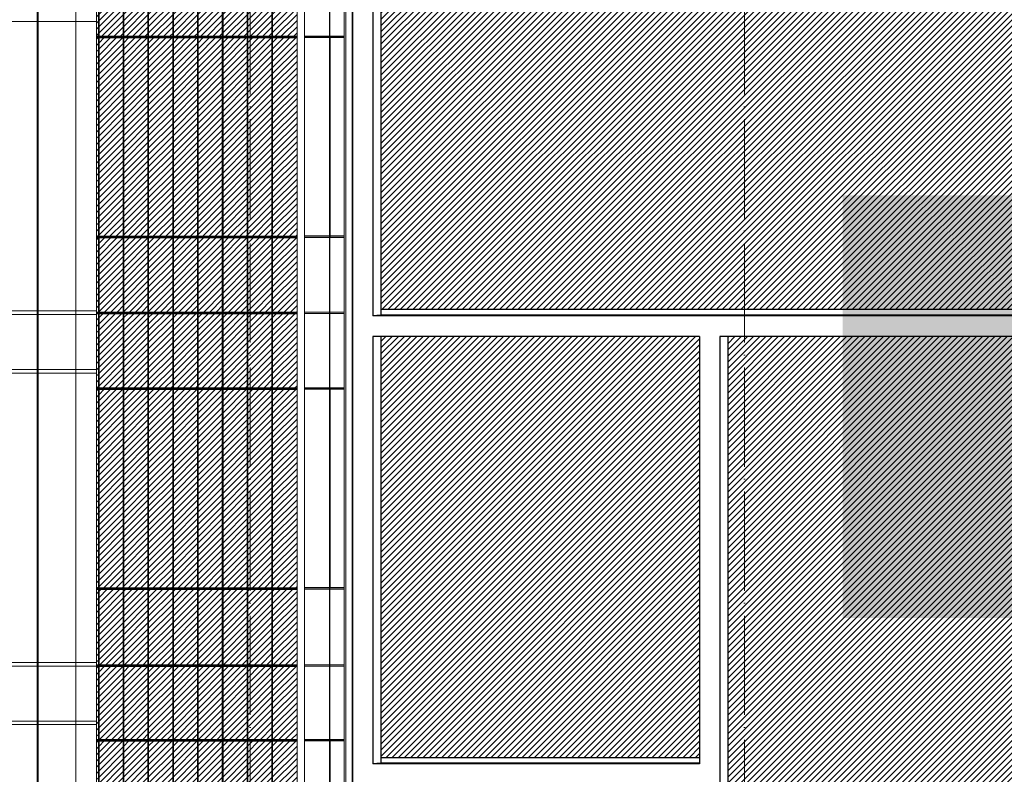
# Model space of a CAD drawing. Header units: millimetres. Extents: x 653421 to 888490, y -587092 to -202040.
# Tile 37 of 63: x 821520 to 835804, y -317246 to -306301. Entities that reach past the tile are written whole.
import ezdxf

# ---------------------------------------------------------------- set-up
doc = ezdxf.new("R2010")
doc.units = ezdxf.units.MM
doc.header["$LTSCALE"] = 0.05
doc.linetypes.add('ACAD_ISO04W100', pattern=[30, 24, -3, 0, -3])
doc.layers.get('0').update_dxf_attribs({"lineweight": 0})
doc.layers.add('001 Axis', color=1, linetype='ACAD_ISO04W100', lineweight=13)
doc.layers.add('A-20--F1-WALLS', color=5, linetype='Continuous')
doc.layers.add('GLASS', color=135, linetype='Continuous')
pattern_1 = [(45, (798407.7261639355, -409870.5518018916), (-44.90128060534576, 44.90128060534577), [])]

msp = doc.modelspace()

# ---------------------------------------------------------------- hatches: boundary and pattern name
at = {"lineweight": 0, "true_color": 0xb7d9b1}
h = msp.add_hatch(dxfattribs=at)
h.set_pattern_fill('ANSI31', color=9, scale=20, style=0)
h.set_pattern_definition([(45, (843208.763138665, -394469.6116790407), (-44.90128060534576, 44.90128060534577), [])])
h.paths.add_polyline_path([(826760.2222387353, -302395.7076605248), (826760.2222387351, -310506.2486204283), (836558.0097768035, -310506.2486204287), (836558.0097768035, -302395.7076605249)])
at = {"true_color": 0xffffff}
h = msp.add_hatch(color=7, dxfattribs=at)
h.dxf.hatch_style = 1
h.paths.add_polyline_path([(848928.829280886, -310259.2258782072), (845431.714010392, -310259.2258782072), (845431.714010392, -314869.7542921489), (848928.829280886, -314869.7542921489)])
h.paths.add_polyline_path([(833457.2453147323, -308846.4757169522), (833457.2453147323, -314979.0148820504), (836979.2190781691, -314979.0148820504), (836979.2190781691, -308846.4757169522)])
h.paths.add_polyline_path([(856744.1070106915, -302994.6647567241), (856744.1070106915, -310748.8580384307), (859282.8889457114, -310748.8580384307), (859282.8889457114, -302994.6647567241)])
h = msp.add_hatch()
h.set_pattern_fill('ANSI31', color=252, scale=20, style=0)
h.set_pattern_definition(pattern_1)
h.paths.add_polyline_path([(822671.4799326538, -306540.692039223), (823025.9047213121, -306540.692039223), (823025.9047213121, -305476.2524393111), (822671.4799326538, -305476.2524393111)])
h.paths.add_polyline_path([(823031.1402631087, -306540.692039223), (823385.5650517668, -306540.692039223), (823385.5650517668, -305476.2524393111), (823031.1402631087, -305476.2524393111)])
h.paths.add_polyline_path([(823390.8005935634, -306540.692039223), (823745.2253822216, -306540.692039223), (823745.2253822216, -305476.2524393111), (823390.8005935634, -305476.2524393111)])
h.paths.add_polyline_path([(823750.4609240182, -306540.692039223), (824104.8857126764, -306540.692039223), (824104.8857126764, -305476.2524393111), (823750.4609240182, -305476.2524393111)])
h.paths.add_polyline_path([(824110.1212544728, -306540.6920392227), (824464.5460431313, -306540.6920392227), (824464.5460431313, -305476.2524393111), (824110.1212544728, -305476.2524393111)])
h.paths.add_polyline_path([(824469.7815849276, -306540.6920392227), (824824.2063735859, -306540.6920392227), (824824.2063735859, -305476.2524393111), (824469.7815849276, -305476.2524393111)])
h.paths.add_polyline_path([(824829.4419153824, -306540.6920392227), (825183.8667040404, -306540.6920392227), (825183.8667040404, -305476.2524393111), (824829.4419153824, -305476.2524393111)])
h.paths.add_polyline_path([(825189.102245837, -306540.6920392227), (825543.5270344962, -306540.6920392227), (825543.5270344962, -305476.2524393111), (825189.102245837, -305476.2524393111)])
h.paths.add_polyline_path([(822633.1237555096, -306540.692039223), (822666.2443908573, -306540.692039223), (822666.2443908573, -305476.2524393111), (822633.1237555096, -305476.2524393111)])
at = {"lineweight": 0}
h = msp.add_hatch(dxfattribs=at)
h.set_pattern_fill('ANSI31', color=253, scale=20, style=0)
h.set_pattern_definition([(45, (798407.7261639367, -435070.5516851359), (-44.90128060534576, 44.90128060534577), [])])
h.paths.add_polyline_path([(822671.4799326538, -309440.852491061), (823025.9047213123, -309440.852491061), (823025.9047213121, -306560.6920392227), (822671.4799326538, -306560.6920392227)])
h.paths.add_polyline_path([(823031.1402631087, -309440.852491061), (823385.565051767, -309440.852491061), (823385.5650517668, -306560.6920392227), (823031.1402631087, -306560.6920392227)])
h.paths.add_polyline_path([(823390.8005935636, -309440.852491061), (823745.2253822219, -309440.852491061), (823745.2253822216, -306560.6920392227), (823390.8005935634, -306560.6920392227)])
h.paths.add_polyline_path([(823750.4609240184, -309440.852491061), (824104.8857126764, -309440.852491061), (824104.8857126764, -306560.6920392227), (823750.4609240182, -306560.6920392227)])
h.paths.add_polyline_path([(824110.1212544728, -309440.852491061), (824464.5460431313, -309440.852491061), (824464.5460431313, -306560.6920392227), (824110.1212544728, -306560.6920392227)])
h.paths.add_polyline_path([(824469.7815849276, -309440.852491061), (824824.2063735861, -309440.852491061), (824824.2063735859, -306560.6920392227), (824469.7815849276, -306560.6920392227)])
h.paths.add_polyline_path([(824829.4419153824, -309440.852491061), (825183.8667040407, -309440.852491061), (825183.8667040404, -306560.6920392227), (824829.4419153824, -306560.6920392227)])
h.paths.add_polyline_path([(825189.1022458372, -309440.852491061), (825543.5270344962, -309440.852491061), (825543.5270344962, -306560.6920392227), (825189.102245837, -306560.6920392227)])
h.paths.add_polyline_path([(822633.1237555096, -309440.852491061), (822666.2443908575, -309440.852491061), (822666.2443908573, -306560.6920392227), (822633.1237555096, -306560.6920392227)])
h = msp.add_hatch()
h.set_pattern_fill('ANSI31', color=252, scale=20, style=0)
h.set_pattern_definition(pattern_1)
h.paths.add_polyline_path([(822671.4799326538, -311640.692039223), (823025.9047213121, -311640.692039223), (823025.9047213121, -310560.7689112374), (822671.4799326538, -310560.7689112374)])
h.paths.add_polyline_path([(823031.1402631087, -311640.692039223), (823385.5650517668, -311640.692039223), (823385.5650517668, -310560.7689112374), (823031.1402631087, -310560.7689112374)])
h.paths.add_polyline_path([(823390.8005935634, -311640.692039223), (823745.2253822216, -311640.692039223), (823745.2253822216, -310560.7689112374), (823390.8005935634, -310560.7689112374)])
h.paths.add_polyline_path([(823750.4609240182, -311640.692039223), (824104.8857126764, -311640.692039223), (824104.8857126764, -310560.7689112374), (823750.4609240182, -310560.7689112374)])
h.paths.add_polyline_path([(824110.1212544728, -311640.6920392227), (824464.5460431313, -311640.6920392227), (824464.5460431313, -310560.7689112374), (824110.1212544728, -310560.7689112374)])
h.paths.add_polyline_path([(824469.7815849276, -311640.6920392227), (824824.2063735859, -311640.6920392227), (824824.2063735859, -310560.7689112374), (824469.7815849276, -310560.7689112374)])
h.paths.add_polyline_path([(824829.4419153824, -311640.6920392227), (825183.8667040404, -311640.6920392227), (825183.8667040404, -310560.7689112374), (824829.4419153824, -310560.7689112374)])
h.paths.add_polyline_path([(825189.102245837, -311640.6920392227), (825543.5270344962, -311640.6920392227), (825543.5270344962, -310560.7689112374), (825189.102245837, -310560.7689112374)])
h.paths.add_polyline_path([(822633.1237555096, -310560.7689112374), (822633.1237555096, -311640.692039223), (822666.2443908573, -311640.692039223), (822666.2443908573, -310560.7689112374)])
h.paths.add_polyline_path([(822671.4799326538, -310540.6893889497), (823025.9047213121, -310540.6893889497), (823025.9047213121, -309460.852491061), (822671.4799326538, -309460.852491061)])
h.paths.add_polyline_path([(823031.1402631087, -310540.6893889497), (823385.5650517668, -310540.6893889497), (823385.5650517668, -309460.852491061), (823031.1402631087, -309460.852491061)])
h.paths.add_polyline_path([(823390.8005935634, -310540.6893889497), (823745.2253822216, -310540.6893889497), (823745.2253822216, -309460.852491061), (823390.8005935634, -309460.852491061)])
h.paths.add_polyline_path([(823750.4609240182, -310540.6893889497), (824104.8857126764, -310540.6893889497), (824104.8857126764, -309460.852491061), (823750.4609240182, -309460.852491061)])
h.paths.add_polyline_path([(824110.1212544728, -310540.6893889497), (824464.5460431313, -310540.6893889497), (824464.5460431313, -309460.852491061), (824110.1212544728, -309460.852491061)])
h.paths.add_polyline_path([(824469.7815849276, -310540.6893889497), (824824.2063735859, -310540.6893889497), (824824.2063735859, -309460.852491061), (824469.7815849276, -309460.852491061)])
h.paths.add_polyline_path([(824829.4419153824, -310540.6893889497), (825183.8667040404, -310540.6893889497), (825183.8667040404, -309460.852491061), (824829.4419153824, -309460.852491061)])
h.paths.add_polyline_path([(825189.102245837, -310540.6893889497), (825543.5270344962, -310540.6893889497), (825543.5270344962, -309460.852491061), (825189.102245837, -309460.852491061)])
h.paths.add_polyline_path([(822633.1237555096, -309460.852491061), (822633.1237555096, -310540.6893889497), (822666.2443908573, -310540.6893889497), (822666.2443908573, -309460.852491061)])
at = {"lineweight": 0, "true_color": 0x327662}
h = msp.add_hatch(dxfattribs=at)
h.set_pattern_fill('ANSI31', color=117, scale=20, style=0)
h.set_pattern_definition([(45, (838033.4276997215, -402969.6242250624), (-44.90128060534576, 44.90128060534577), [])])
h.paths.add_polyline_path([(826760.222238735, -310895.7202065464), (826760.222238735, -317006.2360744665), (831382.6743378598, -317006.2360744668), (831382.6743378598, -310895.7202065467)])
at = {"lineweight": 0, "true_color": 0x6b716f}
h = msp.add_hatch(dxfattribs=at)
h.set_pattern_fill('ANSI31', color=8, scale=20, style=0)
h.set_pattern_definition([(45, (845016.1689199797, -406527.342678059), (-44.90128060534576, 44.90128060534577), [])])
h.paths.add_polyline_path([(831792.0175391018, -310895.7202065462), (831792.0129144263, -320906.2360744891), (836558.0074644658, -320906.2360744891), (836558.0120891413, -310895.7202065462)])
at = {"lineweight": 0}
h = msp.add_hatch(dxfattribs=at)
h.set_pattern_fill('ANSI31', color=253, scale=20, style=0)
h.set_pattern_definition([(45, (798407.7261639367, -440170.5518018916), (-44.90128060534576, 44.90128060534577), [])])
h.paths.add_polyline_path([(822671.4799326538, -314540.8524910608), (823025.9047213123, -314540.8524910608), (823025.9047213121, -311660.6920392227), (822671.4799326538, -311660.6920392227)])
h.paths.add_polyline_path([(823031.1402631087, -314540.8524910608), (823385.565051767, -314540.8524910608), (823385.5650517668, -311660.6920392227), (823031.1402631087, -311660.6920392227)])
h.paths.add_polyline_path([(823390.8005935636, -314540.8524910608), (823745.2253822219, -314540.8524910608), (823745.2253822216, -311660.6920392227), (823390.8005935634, -311660.6920392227)])
h.paths.add_polyline_path([(823750.4609240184, -314540.8524910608), (824104.8857126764, -314540.8524910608), (824104.8857126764, -311660.6920392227), (823750.4609240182, -311660.6920392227)])
h.paths.add_polyline_path([(824110.1212544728, -314540.8524910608), (824464.5460431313, -314540.8524910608), (824464.5460431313, -311660.6920392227), (824110.1212544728, -311660.6920392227)])
h.paths.add_polyline_path([(824469.7815849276, -314540.8524910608), (824824.2063735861, -314540.8524910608), (824824.2063735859, -311660.6920392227), (824469.7815849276, -311660.6920392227)])
h.paths.add_polyline_path([(824829.4419153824, -314540.8524910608), (825183.8667040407, -314540.8524910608), (825183.8667040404, -311660.6920392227), (824829.4419153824, -311660.6920392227)])
h.paths.add_polyline_path([(825189.1022458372, -314540.8524910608), (825543.5270344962, -314540.8524910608), (825543.5270344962, -311660.6920392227), (825189.102245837, -311660.6920392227)])
h.paths.add_polyline_path([(822633.1237555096, -314540.8524910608), (822666.2443908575, -314540.8524910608), (822666.2443908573, -311660.6920392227), (822633.1237555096, -311660.6920392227)])
h = msp.add_hatch()
h.set_pattern_fill('ANSI31', color=252, scale=20, style=0)
h.set_pattern_definition([(45, (798407.7261639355, -409888.1302188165), (-44.90128060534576, 44.90128060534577), [])])
h.paths.add_polyline_path([(823025.9047213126, -315678.3472114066), (822671.4799326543, -315678.3472114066), (822671.4799326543, -316740.6920392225), (823025.9047213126, -316740.6920392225)])
h.paths.add_polyline_path([(823385.5650517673, -315678.3472114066), (823031.1402631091, -315678.3472114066), (823031.1402631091, -316740.6920392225), (823385.5650517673, -316740.6920392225)])
h.paths.add_polyline_path([(823745.2253822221, -315678.3472114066), (823390.8005935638, -315678.3472114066), (823390.8005935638, -316740.6920392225), (823745.2253822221, -316740.6920392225)])
h.paths.add_polyline_path([(824104.8857126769, -315678.3472114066), (823750.4609240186, -315678.3472114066), (823750.4609240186, -316740.6920392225), (824104.8857126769, -316740.6920392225)])
h.paths.add_polyline_path([(824464.5460431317, -315678.3472114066), (824110.1212544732, -315678.3472114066), (824110.1212544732, -316740.6920392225), (824464.5460431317, -316740.6920392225)])
h.paths.add_polyline_path([(824824.2063735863, -315678.3472114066), (824469.781584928, -315678.3472114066), (824469.781584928, -316740.6920392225), (824824.2063735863, -316740.6920392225)])
h.paths.add_polyline_path([(825183.8667040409, -315678.3472114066), (824829.4419153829, -315678.3472114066), (824829.4419153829, -316740.6920392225), (825183.8667040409, -316740.6920392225)])
h.paths.add_polyline_path([(825543.5270344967, -315678.3472114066), (825189.1022458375, -315678.3472114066), (825189.1022458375, -316740.6920392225), (825543.5270344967, -316740.6920392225)])
h.paths.add_polyline_path([(822666.2443908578, -315678.3472114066), (822633.1237555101, -315678.3472114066), (822633.1237555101, -316740.6920392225), (822666.2443908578, -316740.6920392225)])
h.paths.add_polyline_path([(822671.4799326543, -315658.2676891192), (823025.9047213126, -315658.2676891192), (823025.9047213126, -314560.8524910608), (822671.4799326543, -314560.8524910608)])
h.paths.add_polyline_path([(823031.1402631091, -315658.2676891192), (823385.5650517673, -315658.2676891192), (823385.5650517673, -314560.8524910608), (823031.1402631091, -314560.8524910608)])
h.paths.add_polyline_path([(823390.8005935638, -315658.2676891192), (823745.2253822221, -315658.2676891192), (823745.2253822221, -314560.8524910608), (823390.8005935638, -314560.8524910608)])
h.paths.add_polyline_path([(823750.4609240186, -315658.2676891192), (824104.8857126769, -315658.2676891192), (824104.8857126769, -314560.8524910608), (823750.4609240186, -314560.8524910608)])
h.paths.add_polyline_path([(824110.1212544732, -315658.2676891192), (824464.5460431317, -315658.2676891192), (824464.5460431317, -314560.8524910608), (824110.1212544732, -314560.8524910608)])
h.paths.add_polyline_path([(824469.781584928, -315658.2676891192), (824824.2063735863, -315658.2676891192), (824824.2063735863, -314560.8524910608), (824469.781584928, -314560.8524910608)])
h.paths.add_polyline_path([(824829.4419153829, -315658.2676891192), (825183.8667040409, -315658.2676891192), (825183.8667040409, -314560.8524910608), (824829.4419153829, -314560.8524910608)])
h.paths.add_polyline_path([(825189.1022458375, -315658.2676891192), (825543.5270344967, -315658.2676891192), (825543.5270344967, -314560.8524910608), (825189.1022458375, -314560.8524910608)])
h.paths.add_polyline_path([(822633.1237555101, -314560.8524910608), (822633.1237555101, -315658.2676891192), (822666.2443908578, -315658.2676891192), (822666.2443908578, -314560.8524910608)])
h = msp.add_hatch(dxfattribs=at)
h.set_pattern_fill('ANSI31', color=253, scale=20, style=0)
h.set_pattern_definition([(45, (798407.7261639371, -445270.5516851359), (-44.90128060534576, 44.90128060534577), [])])
h.paths.add_polyline_path([(822671.4799326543, -319640.8524902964), (823025.9047213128, -319640.8524902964), (823025.9047213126, -316760.6920392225), (822671.4799326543, -316760.6920392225)])
h.paths.add_polyline_path([(823031.1402631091, -319640.8524902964), (823385.5650517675, -319640.8524902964), (823385.5650517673, -316760.6920392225), (823031.1402631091, -316760.6920392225)])
h.paths.add_polyline_path([(823390.800593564, -319640.8524902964), (823745.2253822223, -319640.8524902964), (823745.2253822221, -316760.6920392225), (823390.8005935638, -316760.6920392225)])
h.paths.add_polyline_path([(823750.4609240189, -319640.8524902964), (824104.8857126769, -319640.8524902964), (824104.8857126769, -316760.6920392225), (823750.4609240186, -316760.6920392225)])
h.paths.add_polyline_path([(824110.1212544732, -319640.8524902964), (824464.5460431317, -319640.8524902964), (824464.5460431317, -316760.6920392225), (824110.1212544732, -316760.6920392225)])
h.paths.add_polyline_path([(824469.781584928, -319640.8524902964), (824824.2063735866, -319640.8524902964), (824824.2063735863, -316760.6920392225), (824469.781584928, -316760.6920392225)])
h.paths.add_polyline_path([(824829.4419153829, -319640.8524902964), (825183.8667040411, -319640.8524902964), (825183.8667040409, -316760.6920392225), (824829.4419153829, -316760.6920392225)])
h.paths.add_polyline_path([(825189.1022458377, -319640.8524902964), (825543.5270344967, -319640.8524902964), (825543.5270344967, -316760.6920392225), (825189.1022458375, -316760.6920392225)])
h.paths.add_polyline_path([(822633.1237555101, -319640.8524902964), (822666.244390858, -319640.8524902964), (822666.2443908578, -316760.6920392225), (822633.1237555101, -316760.6920392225)])

# ---------------------------------------------------------------- linework, layer by layer
at = {"color": 0}
for p, q in [((787704.6475702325, -306325.6890889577), (822633.1237555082, -306325.6890597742)), ((789095.275771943, -306325.6890889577), (822633.1237555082, -306325.6890889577)), ((787704.6475702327, -311375.6890889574), (822633.1237555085, -311375.6890889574)), ((787704.6475702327, -311425.6892057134), (822633.1237555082, -311425.6892057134)), ((787703.7767804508, -316475.6890889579), (822633.1237555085, -316475.6890889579)), ((787704.647570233, -316525.6892057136), (822633.1237555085, -316525.6891765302)), ((789095.2757719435, -316525.6892057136), (822633.1237555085, -316525.6892057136))]:
    msp.add_line(p, q, dxfattribs=at)
for p, q in [((821254.2768693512, -310525.7687599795), (822633.1237555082, -310525.7687599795)), ((787704.6475702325, -310575.7688767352), (822633.1237555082, -310575.7688767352)), ((787704.647570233, -315675.7689934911), (822633.1237555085, -315675.7689934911)), ((819466.6163470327, -315625.7689934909), (822633.1237555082, -315625.7689934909))]:
    msp.add_line(p, q)
for points in [[(822633.1237555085, -283448.8436228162), (822633.1237555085, -327240.7690337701)], [(825543.527034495, -322093.1127080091), (825543.527034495, -283448.8436228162)], [(825650.8853780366, -322093.1127080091), (825650.8853780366, -283448.8436228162)], [(826349.7027769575, -302095.7076605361), (826349.7027769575, -322093.1127080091)], [(826014.2203321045, -302175.7691102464), (826014.2203321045, -306540.6920392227)], [(826020.8006064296, -302175.7691102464), (826020.8006064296, -306540.6920392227)], [(826225.1347864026, -302175.7691102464), (826225.1347864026, -322093.1127080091)], [(826251.3207236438, -302175.7691102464), (826251.3207236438, -322093.1127080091)], [(826225.1347864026, -306540.6920392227), (825650.8853780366, -306540.6920392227)], [(826225.1347864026, -309460.852491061), (825650.8853780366, -309460.852491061)], [(826014.2203321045, -309460.852491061), (826014.2203321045, -311640.6920392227)], [(826020.8006064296, -309460.852491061), (826020.8006064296, -311640.6920392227)], [(826225.1347864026, -310540.7689112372), (825650.8853780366, -310540.7689112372)], [(826225.1347864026, -310560.7689112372), (825650.8853780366, -310560.7689112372)], [(826225.1347864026, -311640.6920392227), (825650.8853780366, -311640.6920392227)], [(826225.1347864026, -314560.8524910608), (825650.8853780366, -314560.8524910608)], [(826014.2203321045, -314540.8524910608), (826014.2203321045, -316740.6920392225)], [(826020.8006064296, -314540.8524910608), (826020.8006064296, -316740.6920392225)], [(826225.1347864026, -315658.2676891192), (825650.8853780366, -315658.2676891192)], [(826225.1347864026, -315678.2676891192), (825650.8853780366, -315678.2676891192)], [(826225.1347864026, -316740.6920392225), (825650.8853780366, -316740.6920392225)]]:
    msp.add_lwpolyline(points)
at = {"lineweight": 35}
msp.add_lwpolyline([(826349.7027769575, -322093.1127080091), (826349.7027769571, -302095.7076605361)], dxfattribs=at)
at = {"color": 0}
for points in [[(821772.7713281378, -310575.7688767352), (821772.7713281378, -305475.7688767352)], [(821785.8035182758, -310575.7688767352), (821785.8035182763, -305475.7688767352)], [(822336.0397067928, -310575.7688767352), (822336.0397067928, -305475.7688767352)], [(822633.1237555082, -310575.7688767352), (822633.1237555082, -305475.7688767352)], [(821772.7713281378, -310575.7688767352), (821772.7713281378, -315675.7689934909)], [(821785.8035182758, -310575.7688767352), (821785.8035182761, -315675.7689934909)], [(822336.039706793, -310575.7688767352), (822336.039706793, -315675.7689934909)], [(822633.1237555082, -310575.7688767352), (822633.1237555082, -315675.7689934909)], [(821772.7713281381, -320775.7689934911), (821772.7713281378, -315675.7689934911)], [(821785.8035182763, -320775.7689934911), (821785.8035182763, -315675.7689934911)], [(822336.0397067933, -320775.7689934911), (822336.0397067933, -315675.7689934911)], [(822633.1237555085, -320775.7689934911), (822633.1237555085, -315675.7689934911)]]:
    msp.add_lwpolyline(points, dxfattribs=at)
at = {"layer": '001 Axis', "ltscale": 1200}
for p, q in [((824864.6514434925, -339786.6301251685), (824864.6514434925, -299591.9222578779)), ((832034.7644244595, -339786.6615484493), (832035.0084418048, -299591.9222578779))]:
    msp.add_line(p, q, dxfattribs=at)
at = {"layer": 'A-20--F1-WALLS'}
for p, q in [((826349.6625691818, -302095.7076605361), (826349.6625691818, -321295.7076605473)), ((826645.3299185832, -302395.7076605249), (826645.3299185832, -310595.720206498)), ((826760.2222387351, -302395.7076605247), (826760.2222387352, -310585.7276098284)), ((836558.0097768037, -310595.720206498), (826645.3299185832, -310595.720206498)), ((826645.3299185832, -310895.7202065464), (826645.3299185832, -317095.7076605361)), ((831382.6743378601, -310895.7202065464), (826645.3299185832, -310895.7202065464)), ((826760.2222387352, -310895.7202065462), (826760.2222387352, -317085.7150638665)), ((831382.6743378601, -310895.7202065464), (831382.6743378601, -317095.7076605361)), ((831677.1229066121, -310895.7202065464), (831677.1229066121, -320995.7076605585)), ((836558.0097768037, -310895.7202065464), (831677.1229066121, -310895.7202065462)), ((831792.0152267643, -310895.7202065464), (831792.0152267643, -320985.7150638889)), ((831382.6743378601, -317095.7076605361), (826645.3299185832, -317095.7076605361))]:
    msp.add_line(p, q, dxfattribs=at)
at = {"layer": 'A-20--F1-WALLS', "elevation": 203252.8288738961}
for points in [[(836558.0097768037, -310506.2486204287), (826760.2222387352, -310506.2486204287)], [(836558.0097768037, -310585.7276098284), (826760.2222387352, -310585.7276098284)], [(831382.6743378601, -317006.2360744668), (826760.2222387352, -317006.2360744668)], [(831382.6743378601, -317085.7150638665), (826760.2222387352, -317085.7150638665)]]:
    msp.add_lwpolyline(points, dxfattribs=at)
at = {"layer": 'A-20--F1-WALLS'}
for points in [[(826760.2222387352, -310585.7276098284), (826645.3299185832, -310595.720206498)], [(826760.2222387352, -317085.7150638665), (826645.3299185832, -317095.7076605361)]]:
    msp.add_lwpolyline(points, dxfattribs=at)
at = {"layer": 'GLASS', "color": 135}
for points in [[(822666.2443908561, -322073.1127080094), (822666.2443908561, -283448.8436228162)], [(822671.4799326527, -322073.1127080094), (822671.4799326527, -283448.8436228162)], [(823025.904721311, -322073.1127080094), (823025.904721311, -283448.8436228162)], [(823031.1402631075, -322073.1127080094), (823031.1402631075, -283448.8436228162)], [(823385.5650517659, -322073.1127080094), (823385.5650517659, -283448.8436228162)], [(823390.8005935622, -322073.1127080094), (823390.8005935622, -283448.8436228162)], [(823745.2253822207, -322073.1127080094), (823745.2253822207, -283448.8436228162)], [(823750.460924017, -322073.1127080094), (823750.460924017, -283448.8436228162)], [(824104.8857126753, -322073.1127080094), (824104.8857126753, -283448.8436228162)], [(824110.1212544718, -322073.1127080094), (824110.1212544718, -283448.8436228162)], [(824464.5460431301, -322073.1127080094), (824464.5460431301, -283448.8436228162)], [(824469.7815849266, -322073.1127080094), (824469.7815849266, -283448.8436228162)], [(824824.2063735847, -322073.1127080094), (824824.2063735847, -283448.8436228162)], [(824829.4419153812, -322073.1127080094), (824829.4419153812, -283448.8436228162)], [(825183.8667040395, -322073.1127080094), (825183.8667040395, -283448.8436228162)], [(825189.1022458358, -322073.1127080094), (825189.1022458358, -283448.8436228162)], [(822633.1237555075, -306540.692039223), (825543.527034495, -306540.6920392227)], [(822633.1237555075, -306560.692039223), (825543.527034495, -306560.6920392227)], [(826225.1347864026, -306560.6920392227), (825650.8853780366, -306560.6920392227)], [(826014.2203321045, -306540.6920392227), (826014.2203321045, -309460.852491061)], [(826020.8006064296, -306540.6920392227), (826020.8006064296, -309460.852491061)], [(822633.1237555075, -309440.852491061), (825543.527034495, -309440.852491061)], [(822633.1237555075, -309460.852491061), (825543.527034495, -309460.852491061)], [(826225.1347864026, -309440.852491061), (825650.8853780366, -309440.852491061)], [(822633.1237555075, -310540.7689112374), (825543.527034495, -310540.7689112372)], [(822633.1237555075, -310560.7689112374), (825543.527034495, -310560.7689112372)], [(822633.1237555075, -311640.692039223), (825543.527034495, -311640.6920392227)], [(822633.1237555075, -311660.692039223), (825543.527034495, -311660.6920392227)], [(826225.1347864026, -311660.6920392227), (825650.8853780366, -311660.6920392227)], [(826014.2203321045, -311640.6920392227), (826014.2203321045, -314540.8524910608)], [(826020.8006064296, -311640.6920392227), (826020.8006064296, -314540.8524910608)], [(822633.1237555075, -314540.8524910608), (825543.527034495, -314540.8524910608)], [(822633.1237555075, -314560.8524910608), (825543.527034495, -314560.8524910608)], [(826225.1347864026, -314540.8524910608), (825650.8853780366, -314540.8524910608)], [(822633.1237555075, -315658.2676891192), (825543.527034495, -315658.2676891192)], [(822633.1237555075, -315678.2676891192), (825543.527034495, -315678.2676891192)], [(822633.1237555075, -316740.6920392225), (825543.527034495, -316740.6920392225)], [(822633.1237555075, -316760.6920392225), (825543.527034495, -316760.6920392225)], [(826225.1347864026, -316760.6920392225), (825650.8853780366, -316760.6920392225)], [(826014.2203321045, -316740.6920392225), (826014.2203321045, -319660.8524902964)], [(826020.8006064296, -316740.6920392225), (826020.8006064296, -319660.8524902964)]]:
    msp.add_lwpolyline(points, dxfattribs=at)

doc.saveas('drawing.dxf')
